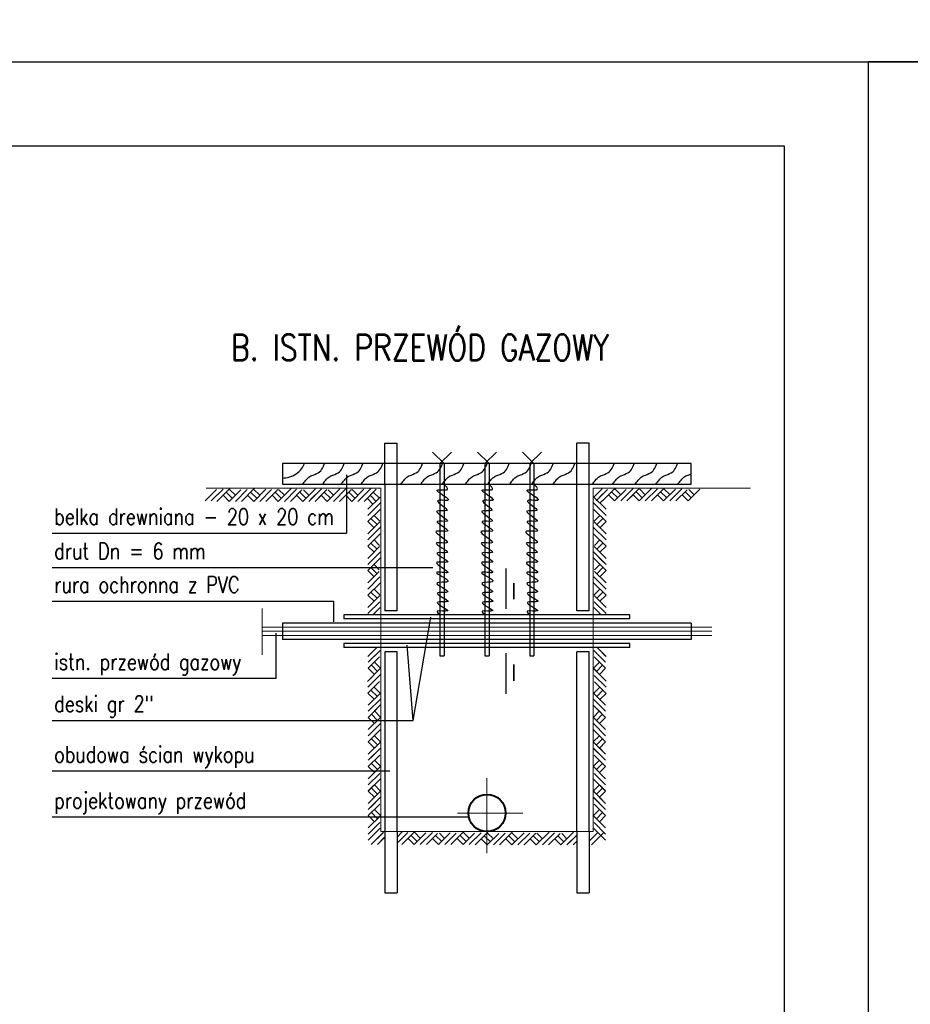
# Model space of a CAD drawing. Header units: millimetres. Extents: x -585 to 636, y -2124 to -85.
# Tile 7 of 19: x 115 to 221, y -791 to -674. Entities that reach past the tile are written whole.
import ezdxf

# ---------------------------------------------------------------- set-up
doc = ezdxf.new("R2010")
doc.units = ezdxf.units.MM
doc.header["$LTSCALE"] = 2
doc.linetypes.add('ACAD_ISO02W100', pattern=[15, 12, -3])
doc.linetypes.add('ACAD_ISO10W100', pattern=[18.5, 12, -3, 0.5, -3])
for name, color, linetype, lineweight in [('A-osie', 4, 'ACAD_ISO10W100', 20), ('linie pomocn', 2, 'Continuous', 30), ('linie przerywane', 6, 'ACAD_ISO02W100', 20), ('Proj Wodociąg', 5, 'Continuous', 40), ('TEREN', 3, 'Continuous', 15)]:
    doc.layers.add(name, color=color, linetype=linetype, lineweight=lineweight)
for name, color, linetype in [('AS-opis', 1, 'Continuous'), ('KRESKOWANIE', 7, 'Continuous'), ('Linie_tabeli', 7, 'Continuous'), ('Tytuł', 1, 'Continuous')]:
    doc.layers.add(name, color=color, linetype=linetype)
doc.styles.get("Standard").update_dxf_attribs({"font": 'simplex.shx', "width": 0.8})

msp = doc.modelspace()

# ---------------------------------------------------------------- linework, layer by layer
for points in [[(216.0076, -976.2637), (6.0076, -976.2637), (6.0076, -679.2637), (216.0076, -679.2637)], [(216.0076, -976.2637), (636.0076, -976.2637), (636.0076, -679.2637), (216.0076, -679.2637)], [(206.0076, -966.2637), (16.0076, -966.2637), (16.0076, -689.2637), (206.0076, -689.2637)]]:
    msp.add_lwpolyline(points, close=True)
at = {"layer": 'A-osie', "ltscale": 5}
for p, q in [((143.9303, -744.2431), (143.9303, -749.7637)), ((197.3903, -746.9529), (143.9303, -746.9529)), ((170.6603, -773.3343), (170.6603, -764.4147)), ((167.1388, -768.5584), (174.9246, -768.5584))]:
    msp.add_line(p, q, dxfattribs=at)
at = {"layer": 'A-osie', "linetype": 'ACAD_ISO02W100', "ltscale": 5}
for p, q in [((197.3903, -746.4669), (143.9303, -746.4669)), ((197.3903, -747.4389), (143.9303, -747.4389))]:
    msp.add_line(p, q, dxfattribs=at)
at = {"layer": 'KRESKOWANIE'}
for p, q in [((165.5573, -727.0269), (164.1827, -725.6523)), ((165.0713, -727.0269), (166.4459, -725.6523)), ((170.9033, -727.0269), (169.5287, -725.6523)), ((170.4173, -727.0269), (171.7919, -725.6523)), ((176.2493, -727.0269), (174.8747, -725.6523)), ((175.7633, -727.0269), (177.1379, -725.6523)), ((165.0713, -727.0269), (165.0713, -749.8689)), ((165.5573, -727.0269), (165.5573, -749.8689)), ((170.4173, -727.0269), (170.4173, -749.8689)), ((170.9033, -727.0269), (170.9033, -749.8689)), ((175.7633, -727.0269), (175.7633, -749.8689)), ((176.2493, -727.0269), (176.2493, -749.8689)), ((153.9391, -728.3515), (153.9391, -735.2933)), ((118.9542, -735.2933), (153.9391, -735.2933)), ((118.9542, -739.3818), (164.2081, -739.3818)), ((118.9542, -743.3705), (152.4045, -743.3705)), ((152.4045, -743.3705), (152.4045, -745.8427)), ((161.8927, -757.5475), (163.9853, -745.2761)), ((165.0713, -745.4949), (165.0713, -748.4109)), ((165.5573, -745.4949), (165.5573, -748.4109)), ((170.4173, -745.4949), (170.4173, -748.4109)), ((170.9033, -745.4949), (170.9033, -748.4109)), ((175.7633, -745.4949), (175.7633, -748.4109)), ((176.2493, -745.4949), (176.2493, -748.4109)), ((145.5735, -752.5381), (145.5735, -747.1912)), ((161.8927, -757.5475), (161.1641, -748.6247)), ((165.0713, -748.8969), (165.0713, -749.8689)), ((165.5573, -748.8969), (165.5573, -749.8689)), ((170.4173, -748.8969), (170.4173, -749.8689)), ((170.9033, -748.8969), (170.9033, -749.8689)), ((175.7633, -748.8969), (175.7633, -749.8689)), ((176.2493, -748.8969), (176.2493, -749.8689)), ((165.0713, -749.8689), (165.5573, -749.8689)), ((170.4173, -749.8689), (170.9033, -749.8689)), ((175.7633, -749.8689), (176.2493, -749.8689)), ((118.9542, -752.5381), (145.5735, -752.5381)), ((118.9542, -757.5475), (161.8927, -757.5475)), ((118.9542, -763.5473), (159.1051, -763.5473)), ((118.9542, -769.0272), (168.3636, -769.0272))]:
    msp.add_line(p, q, dxfattribs=at)
for points, knots in [([(146.3603, -728.7454), (146.6134, -728.7315), (147.1787, -728.6588), (147.9706, -728.2793), (148.6256, -727.7107), (148.8711, -727.2477), (148.9668, -727.0269)], [33.51738587, 33.51738587, 33.51738587, 33.51738587, 64.72442223, 104.29203217, 139.82073232, 169.34955077, 169.34955077, 169.34955077, 169.34955077]), ([(148.7456, -729.4569), (148.8741, -729.2978), (149.1073, -729.0117), (149.4783, -728.5873), (150.08, -728.3464), (150.7775, -728.0977), (151.1473, -727.5203), (151.2746, -727.1478), (151.3349, -727.0269)], [8.6174082, 8.6174082, 8.6174082, 8.6174082, 33.96372125, 54.24219234, 76.8804168, 113.03727686, 142.20558102, 158.98126437, 158.98126437, 158.98126437, 158.98126437]), ([(151.1062, -729.4569), (151.2346, -729.2978), (151.4678, -729.0117), (151.8389, -728.5873), (152.4405, -728.3464), (153.1381, -728.0977), (153.5078, -727.5203), (153.6352, -727.1478), (153.6954, -727.0269)], [8.6174082, 8.6174082, 8.6174082, 8.6174082, 33.96372125, 54.24219234, 76.8804168, 113.03727686, 142.20558102, 158.98126437, 158.98126437, 158.98126437, 158.98126437]), ([(153.3129, -729.4569), (153.4413, -729.2978), (153.6745, -729.0117), (154.0456, -728.5873), (154.6472, -728.3464), (155.3448, -728.0977), (155.7145, -727.5203), (155.8419, -727.1478), (155.9021, -727.0269)], [8.6174082, 8.6174082, 8.6174082, 8.6174082, 33.96372125, 54.24219234, 76.8804168, 113.03727686, 142.20558102, 158.98126437, 158.98126437, 158.98126437, 158.98126437]), ([(155.6772, -729.4569), (155.8056, -729.2978), (156.0389, -729.0117), (156.4099, -728.5873), (157.0115, -728.3464), (157.7091, -728.0977), (158.0788, -727.5203), (158.2062, -727.1478), (158.2664, -727.0269)], [8.6174082, 8.6174082, 8.6174082, 8.6174082, 33.96372125, 54.24219234, 76.8804168, 113.03727686, 142.20558102, 158.98126437, 158.98126437, 158.98126437, 158.98126437]), ([(160.4058, -729.4569), (160.5343, -729.2978), (160.7675, -729.0117), (161.1385, -728.5873), (161.7402, -728.3464), (162.4377, -728.0977), (162.8075, -727.5203), (162.9348, -727.1478), (162.9951, -727.0269)], [8.6174082, 8.6174082, 8.6174082, 8.6174082, 33.96372125, 54.24219234, 76.8804168, 113.03727686, 142.20558102, 158.98126437, 158.98126437, 158.98126437, 158.98126437]), ([(162.7702, -729.4569), (162.8986, -729.2978), (163.1318, -729.0117), (163.5028, -728.5873), (164.1045, -728.3464), (164.802, -728.0977), (165.1718, -727.5203), (165.2991, -727.1478), (165.3594, -727.0269)], [8.6174082, 8.6174082, 8.6174082, 8.6174082, 33.96372125, 54.24219234, 76.8804168, 113.03727686, 142.20558102, 158.98126437, 158.98126437, 158.98126437, 158.98126437]), ([(165.3236, -729.4569), (165.452, -729.2978), (165.6853, -729.0117), (166.0563, -728.5873), (166.6579, -728.3464), (167.3555, -728.0977), (167.7253, -727.5203), (167.8526, -727.1478), (167.9129, -727.0269)], [8.6174082, 8.6174082, 8.6174082, 8.6174082, 33.96372125, 54.24219234, 76.8804168, 113.03727686, 142.20558102, 158.98126437, 158.98126437, 158.98126437, 158.98126437]), ([(168.0795, -729.4569), (168.208, -729.2978), (168.4412, -729.0117), (168.8122, -728.5873), (169.4138, -728.3464), (170.1114, -728.0977), (170.4812, -727.5203), (170.6085, -727.1478), (170.6688, -727.0269)], [8.6174082, 8.6174082, 8.6174082, 8.6174082, 33.96372125, 54.24219234, 76.8804168, 113.03727686, 142.20558102, 158.98126437, 158.98126437, 158.98126437, 158.98126437]), ([(170.7276, -729.4569), (170.856, -729.2978), (171.0892, -729.0117), (171.4603, -728.5873), (172.0619, -728.3464), (172.7595, -728.0977), (173.1292, -727.5203), (173.2566, -727.1478), (173.3168, -727.0269)], [8.6174082, 8.6174082, 8.6174082, 8.6174082, 33.96372125, 54.24219234, 76.8804168, 113.03727686, 142.20558102, 158.98126437, 158.98126437, 158.98126437, 158.98126437]), ([(173.3441, -729.4569), (173.4725, -729.2978), (173.7058, -729.0117), (174.0768, -728.5873), (174.6784, -728.3464), (175.376, -728.0977), (175.7457, -727.5203), (175.8731, -727.1478), (175.9333, -727.0269)], [8.6174082, 8.6174082, 8.6174082, 8.6174082, 33.96372125, 54.24219234, 76.8804168, 113.03727686, 142.20558102, 158.98126437, 158.98126437, 158.98126437, 158.98126437]), ([(175.9606, -729.4569), (176.089, -729.2978), (176.3223, -729.0117), (176.6933, -728.5873), (177.2949, -728.3464), (177.9925, -728.0977), (178.3622, -727.5203), (178.4896, -727.1478), (178.5498, -727.0269)], [8.6174082, 8.6174082, 8.6174082, 8.6174082, 33.96372125, 54.24219234, 76.8804168, 113.03727686, 142.20558102, 158.98126437, 158.98126437, 158.98126437, 158.98126437]), ([(178.5141, -729.4569), (178.6425, -729.2978), (178.8757, -729.0117), (179.2467, -728.5873), (179.8484, -728.3464), (180.5459, -728.0977), (180.9157, -727.5203), (181.0431, -727.1478), (181.1033, -727.0269)], [8.6174082, 8.6174082, 8.6174082, 8.6174082, 33.96372125, 54.24219234, 76.8804168, 113.03727686, 142.20558102, 158.98126437, 158.98126437, 158.98126437, 158.98126437]), ([(183.1888, -729.4569), (183.3172, -729.2978), (183.5504, -729.0117), (183.9215, -728.5873), (184.5231, -728.3464), (185.2207, -728.0977), (185.5904, -727.5203), (185.7178, -727.1478), (185.778, -727.0269)], [8.6174082, 8.6174082, 8.6174082, 8.6174082, 33.96372125, 54.24219234, 76.8804168, 113.03727686, 142.20558102, 158.98126437, 158.98126437, 158.98126437, 158.98126437]), ([(185.5846, -729.4569), (185.713, -729.2978), (185.9463, -729.0117), (186.3173, -728.5873), (186.9189, -728.3464), (187.6165, -728.0977), (187.9863, -727.5203), (188.1136, -727.1478), (188.1739, -727.0269)], [8.6174082, 8.6174082, 8.6174082, 8.6174082, 33.96372125, 54.24219234, 76.8804168, 113.03727686, 142.20558102, 158.98126437, 158.98126437, 158.98126437, 158.98126437]), ([(188.2694, -729.4569), (188.3978, -729.2978), (188.6311, -729.0117), (189.0021, -728.5873), (189.6037, -728.3464), (190.3013, -728.0977), (190.671, -727.5203), (190.7984, -727.1478), (190.8586, -727.0269)], [8.6174082, 8.6174082, 8.6174082, 8.6174082, 33.96372125, 54.24219234, 76.8804168, 113.03727686, 142.20558102, 158.98126437, 158.98126437, 158.98126437, 158.98126437]), ([(190.7283, -729.4569), (190.8567, -729.2978), (191.09, -729.0117), (191.461, -728.5873), (192.0626, -728.3464), (192.7602, -728.0977), (193.1299, -727.5203), (193.2573, -727.1478), (193.3175, -727.0269)], [8.6174082, 8.6174082, 8.6174082, 8.6174082, 33.96372125, 54.24219234, 76.8804168, 113.03727686, 142.20558102, 158.98126437, 158.98126437, 158.98126437, 158.98126437]), ([(193.3448, -729.4569), (193.4732, -729.2978), (193.7065, -729.0117), (194.0775, -728.5873), (194.53, -728.4061), (194.8366, -728.2924), (194.9603, -728.2369)], [8.6174082, 8.6174082, 8.6174082, 8.6174082, 33.96372125, 54.24219234, 76.8804168, 93.43406182, 93.43406182, 93.43406182, 93.43406182]), ([(164.8528, -730.3801), (165.5729, -730.8476), (166.8644, -731.6861), (163.6484, -731.0524), (167.1036, -733.0017), (163.4354, -732.2832), (167.2149, -734.2548), (163.4941, -733.4942), (167.3381, -735.4639), (163.1245, -734.6221), (167.3758, -736.846), (163.2989, -736.0892), (167.2608, -737.952), (163.4305, -737.2925), (167.311, -739.1085), (163.2932, -738.373), (167.3623, -740.3935), (163.3142, -739.5552), (167.4027, -741.3375), (163.3788, -740.927), (167.276, -742.5817), (163.4678, -742.1154), (167.3309, -743.7463), (163.4509, -743.1587), (167.2463, -744.9179), (164.2855, -744.3313), (164.8989, -744.818), (165.1694, -745.0089)], [0, 0, 0, 0, 62.67295098, 112.40247717, 179.38667615, 229.1888628, 299.49453738, 349.22406356, 418.57443208, 476.12998098, 554.09406554, 608.54782187, 679.13030605, 730.48281104, 798.87922369, 853.33294209, 925.93466019, 980.29981296, 1051.12249279, 1106.2796544, 1174.03577796, 1225.66902893, 1292.13595011, 1345.15272135, 1411.36374653, 1462.64582523, 1490.78421661, 1490.78421661, 1490.78421661, 1490.78421661]), ([(170.1988, -730.3801), (170.9189, -730.8476), (172.2104, -731.6861), (168.9944, -731.0524), (172.4496, -733.0017), (168.7814, -732.2832), (172.5609, -734.2548), (168.8401, -733.4942), (172.6841, -735.4639), (168.4705, -734.6221), (172.7218, -736.846), (168.6449, -736.0892), (172.6068, -737.952), (168.7765, -737.2925), (172.657, -739.1085), (168.6392, -738.373), (172.7083, -740.3935), (168.6602, -739.5552), (172.7487, -741.3375), (168.7248, -740.927), (172.622, -742.5817), (168.8138, -742.1154), (172.6769, -743.7463), (168.7969, -743.1587), (172.5923, -744.9179), (169.6315, -744.3313), (170.2449, -744.818), (170.5154, -745.0089)], [0, 0, 0, 0, 62.67295098, 112.40247717, 179.38667615, 229.1888628, 299.49453738, 349.22406356, 418.57443208, 476.12998098, 554.09406554, 608.54782187, 679.13030605, 730.48281104, 798.87922369, 853.33294209, 925.93466019, 980.29981296, 1051.12249279, 1106.2796544, 1174.03577796, 1225.66902893, 1292.13595011, 1345.15272135, 1411.36374653, 1462.64582523, 1490.78421661, 1490.78421661, 1490.78421661, 1490.78421661]), ([(175.5448, -730.3801), (176.2649, -730.8476), (177.5564, -731.6861), (174.3404, -731.0524), (177.7956, -733.0017), (174.1274, -732.2832), (177.9069, -734.2548), (174.1861, -733.4942), (178.0301, -735.4639), (173.8165, -734.6221), (178.0678, -736.846), (173.9909, -736.0892), (177.9528, -737.952), (174.1225, -737.2925), (178.003, -739.1085), (173.9852, -738.373), (178.0543, -740.3935), (174.0062, -739.5552), (178.0947, -741.3375), (174.0708, -740.927), (177.968, -742.5817), (174.1598, -742.1154), (178.0229, -743.7463), (174.1429, -743.1587), (177.9383, -744.9179), (174.9775, -744.3313), (175.5909, -744.818), (175.8614, -745.0089)], [0, 0, 0, 0, 62.67295098, 112.40247717, 179.38667615, 229.1888628, 299.49453738, 349.22406356, 418.57443208, 476.12998098, 554.09406554, 608.54782187, 679.13030605, 730.48281104, 798.87922369, 853.33294209, 925.93466019, 980.29981296, 1051.12249279, 1106.2796544, 1174.03577796, 1225.66902893, 1292.13595011, 1345.15272135, 1411.36374653, 1462.64582523, 1490.78421661, 1490.78421661, 1490.78421661, 1490.78421661])]:
    msp.add_open_spline(points, degree=3, knots=knots, dxfattribs=at)
for points in [[(164.8528, -730.3801), (164.7479, -730.2576), (165.9567, -730.084), (165.5573, -729.4569)], [(170.1988, -730.3801), (170.0939, -730.2576), (171.3027, -730.084), (170.9033, -729.4569)], [(175.5448, -730.3801), (175.4399, -730.2576), (176.6487, -730.084), (176.2493, -729.4569)]]:
    msp.add_spline(points, degree=3, dxfattribs=at)
at = {"layer": 'linie pomocn'}
for p, q in [((158.5103, -727.0269), (158.5103, -724.5969)), ((158.5103, -724.5969), (159.9683, -724.5969)), ((159.9683, -727.0269), (159.9683, -724.5969)), ((181.3523, -727.0269), (181.3523, -724.5969)), ((182.8103, -724.5969), (181.3523, -724.5969)), ((182.8103, -727.0269), (182.8103, -724.5969)), ((158.5103, -729.4569), (158.5103, -744.5229)), ((159.9683, -744.5229), (159.9683, -729.4569)), ((181.3523, -744.5229), (181.3523, -729.4569)), ((182.8103, -744.5229), (182.8103, -729.4569)), ((172.8928, -739.4776), (172.8928, -744.3058)), ((187.6703, -745.0089), (153.6503, -745.0089)), ((153.6503, -745.0089), (153.6503, -745.4949)), ((159.9683, -744.5229), (158.5103, -744.5229)), ((182.8103, -744.5229), (181.3523, -744.5229)), ((187.6703, -745.4949), (187.6703, -745.0089)), ((194.9603, -745.9809), (146.3603, -745.9809)), ((146.3603, -745.9809), (146.3603, -747.9249)), ((187.6703, -745.4949), (153.6503, -745.4949)), ((194.9603, -745.9809), (194.9603, -747.9249)), ((194.9603, -747.9249), (146.3603, -747.9249)), ((187.6703, -748.4109), (153.6503, -748.4109)), ((153.6503, -748.4109), (153.6503, -748.8969)), ((187.6703, -748.8969), (153.6503, -748.8969)), ((187.6703, -748.8969), (187.6703, -748.4109)), ((158.5103, -749.3829), (158.5103, -756.6729)), ((159.9683, -749.3829), (158.5103, -749.3829)), ((159.9683, -756.6729), (159.9683, -749.3829)), ((172.8928, -749.5512), (172.8928, -754.3793)), ((181.3523, -756.6729), (181.3523, -749.3829)), ((182.8103, -749.3829), (181.3523, -749.3829)), ((182.8103, -756.6729), (182.8103, -749.3829)), ((158.5103, -756.6729), (158.5103, -770.7669)), ((159.9683, -770.7669), (159.9683, -756.6729)), ((181.3523, -770.7669), (181.3523, -756.6729)), ((182.8103, -770.7669), (182.8103, -756.6729))]:
    msp.add_line(p, q, dxfattribs=at)
msp.add_lwpolyline([(146.3603, -729.4569), (194.9603, -729.4569), (194.9603, -727.0269), (146.3603, -727.0269)], close=True, dxfattribs=at)
at = {"layer": 'linie przerywane', "lineweight": 30, "ltscale": 6}
for p, q in [((158.5103, -729.4569), (158.5103, -727.0269)), ((159.9683, -729.4569), (159.9683, -727.0269)), ((181.3523, -729.4569), (181.3523, -727.0269)), ((182.8103, -729.4569), (182.8103, -727.0269)), ((158.5103, -770.7669), (158.5103, -778.0569)), ((159.9683, -770.7669), (159.9683, -778.0569)), ((181.3523, -770.7669), (181.3523, -778.0569)), ((182.8103, -770.7669), (182.8103, -778.0569)), ((158.5103, -778.0569), (159.9683, -778.0569)), ((181.3523, -778.0569), (182.8103, -778.0569))]:
    msp.add_line(p, q, dxfattribs=at)
at = {"layer": 'Linie_tabeli'}
msp.add_lwpolyline([(6.0076, -679.2637), (426.0076, -679.2637), (426.0076, -382.2637), (6.0076, -382.2637)], close=True, dxfattribs=at)
at = {"layer": 'Proj Wodociąg'}
msp.add_circle((170.6603, -768.5584), 2.2085, dxfattribs=at)
at = {"layer": 'TEREN'}
for p, q in [((137.1398, -731.4638), (138.4884, -730.1151)), ((158.0243, -729.9429), (137.2847, -729.9429)), ((137.8688, -731.4638), (139.2775, -730.0551)), ((138.0625, -731.2701), (139.2775, -730.0551)), ((138.5485, -731.5131), (140.066, -729.9956)), ((140.0065, -731.5131), (141.3767, -730.1429)), ((140.7391, -730.7841), (140.0101, -730.0551)), ((140.7355, -731.5131), (142.1447, -730.1039)), ((141.4645, -731.5131), (142.9737, -730.0039)), ((143.6442, -730.7841), (142.9152, -730.0551)), ((142.9225, -731.5131), (144.3805, -730.0551)), ((143.6515, -731.5131), (145.0526, -730.112)), ((144.3805, -731.5131), (145.7803, -730.1133)), ((145.8385, -731.5131), (147.3583, -729.9933)), ((146.5645, -730.7841), (145.8845, -730.104)), ((146.5675, -731.5131), (148.0046, -730.076)), ((147.2965, -731.5131), (148.6545, -730.1551)), ((148.7545, -731.5131), (150.2607, -730.0069)), ((149.4825, -730.7841), (148.8578, -730.1593)), ((149.4835, -731.5131), (150.9748, -730.0218)), ((149.7265, -731.2701), (150.9415, -730.0551)), ((150.2125, -731.5131), (151.6047, -730.1209)), ((151.6705, -731.5131), (153.1432, -730.0404)), ((152.3995, -730.7841), (151.7574, -730.1419)), ((152.3995, -731.5131), (153.9164, -729.9961)), ((153.1285, -731.5131), (154.5545, -730.0871)), ((154.5865, -731.5131), (156.0346, -730.065)), ((155.3155, -730.7841), (154.6303, -730.0989)), ((155.3155, -731.5131), (156.8333, -729.9953)), ((156.0445, -731.5131), (157.5025, -730.0551)), ((158.0243, -770.7669), (158.0243, -729.9429)), ((183.2963, -770.7669), (183.2963, -729.9429)), ((183.2963, -729.9429), (201.9968, -729.9429)), ((183.2963, -731.0936), (184.3469, -730.043)), ((183.6552, -731.4638), (185.0088, -730.1101)), ((184.3842, -731.4638), (185.8722, -729.9758)), ((186.5712, -730.7348), (185.8216, -729.9852)), ((185.8422, -731.4638), (187.1997, -730.1056)), ((186.5712, -731.4638), (187.9799, -730.0551)), ((186.8142, -731.2208), (188.0348, -730.0001)), ((187.3002, -731.4638), (188.7317, -730.0322)), ((188.7582, -731.4638), (190.2657, -729.9563)), ((189.4872, -730.7348), (188.7947, -730.0423)), ((189.4872, -731.4638), (190.9339, -730.0171)), ((190.2162, -731.4638), (191.6871, -729.9929)), ((191.6742, -731.4638), (193.0687, -730.0693)), ((192.4354, -730.7348), (191.7064, -730.0058)), ((192.4032, -731.4638), (193.8458, -730.0211)), ((193.1322, -731.4638), (194.4669, -730.129)), ((194.5902, -731.4638), (195.9745, -730.0795)), ((195.2992, -730.7348), (194.6773, -730.1155)), ((138.5978, -731.4638), (139.4219, -730.6397)), ((140.0065, -731.5131), (139.2775, -730.7841)), ((140.371, -731.1486), (139.642, -730.4196)), ((142.9225, -731.5131), (142.1935, -730.7841)), ((143.287, -731.1486), (142.558, -730.4196)), ((145.8385, -731.5131), (145.1095, -730.7841)), ((146.203, -731.1486), (145.474, -730.4196)), ((148.7545, -731.5131), (148.0255, -730.7841)), ((149.119, -731.1486), (148.39, -730.4196)), ((150.2125, -731.5131), (151.0366, -730.689)), ((151.6705, -731.5131), (150.9415, -730.7841)), ((152.035, -731.1486), (151.306, -730.4196)), ((154.5865, -731.5131), (153.8575, -730.7841)), ((154.951, -731.1486), (154.222, -730.4196)), ((156.3959, -731.1431), (157.1249, -731.8721)), ((156.5011, -732.4537), (157.9591, -730.9957)), ((157.5025, -731.5131), (156.7735, -730.7841)), ((157.867, -731.1486), (157.138, -730.4196)), ((184.8195, -732.4537), (183.3615, -730.9957)), ((184.455, -730.6312), (183.726, -731.3602)), ((184.8195, -730.9957), (184.0905, -731.7247)), ((185.8422, -731.4638), (185.1132, -730.7348)), ((186.2067, -731.0993), (185.4777, -730.3703)), ((187.3002, -731.4638), (188.1243, -730.6397)), ((188.7582, -731.4638), (188.0292, -730.7348)), ((189.1227, -731.0993), (188.3937, -730.3703)), ((191.6742, -731.4638), (190.9452, -730.7348)), ((192.0387, -731.0993), (191.3097, -730.3703)), ((194.5902, -731.4638), (193.8612, -730.7348)), ((194.9547, -731.0993), (194.2257, -730.3703)), ((156.5011, -733.1827), (158.0189, -731.665)), ((156.5011, -733.9117), (157.9492, -732.4637)), ((184.8195, -733.1827), (183.3017, -731.665)), ((184.8195, -733.9117), (183.3714, -732.4637)), ((156.8656, -733.5472), (157.5946, -734.2762)), ((157.2301, -733.1827), (157.9153, -733.8679)), ((184.0905, -733.1827), (183.4053, -733.8679)), ((184.455, -733.5472), (183.726, -734.2762)), ((156.5011, -733.9117), (157.2301, -734.6407)), ((156.5011, -735.3697), (157.9271, -733.9437)), ((156.5011, -736.0987), (158.0181, -734.5818)), ((184.8195, -736.0987), (183.3025, -734.5818)), ((184.8195, -735.3697), (183.3935, -733.9437)), ((184.8195, -733.9117), (184.0905, -734.6407)), ((156.5011, -736.8277), (157.9738, -735.3551)), ((157.2301, -736.0987), (157.8723, -736.7409)), ((184.8195, -736.8277), (183.3468, -735.3551)), ((184.0905, -736.0987), (183.4483, -736.7409)), ((156.5011, -736.8277), (157.2301, -737.5567)), ((156.5011, -738.2857), (157.8933, -736.8935)), ((156.8656, -736.4632), (157.5946, -737.1922)), ((184.8195, -738.2857), (183.4273, -736.8935)), ((184.455, -736.4632), (183.726, -737.1922)), ((184.8195, -736.8277), (184.0905, -737.5567)), ((156.5011, -738.2857), (157.3252, -737.4616)), ((156.5011, -739.0147), (157.9924, -737.5234)), ((156.5011, -739.7437), (158.0073, -738.2375)), ((156.7441, -738.7717), (157.9591, -737.5567)), ((184.8195, -739.7437), (183.3133, -738.2375)), ((184.8195, -739.0147), (183.3282, -737.5234)), ((184.5765, -738.7717), (183.3615, -737.5567)), ((184.8195, -738.2857), (183.9954, -737.4616)), ((156.8656, -739.3792), (157.5946, -740.1082)), ((157.2301, -739.0157), (157.8549, -739.6404)), ((184.0905, -739.0157), (183.4657, -739.6404)), ((184.455, -739.3792), (183.726, -740.1082)), ((156.5011, -739.7437), (157.2301, -740.4727)), ((156.5011, -741.2017), (157.8591, -739.8437)), ((156.5011, -741.9307), (157.9382, -740.4937)), ((184.8195, -741.9307), (183.3824, -740.4937)), ((184.8195, -741.2017), (183.4615, -739.8437)), ((184.8195, -739.7437), (184.0905, -740.4727)), ((156.5011, -742.6597), (158.0209, -741.1399)), ((157.2301, -741.9337), (157.9102, -742.6137)), ((184.8195, -742.6597), (183.2997, -741.1399)), ((184.0905, -741.9337), (183.4104, -742.6137)), ((156.5011, -742.6597), (157.2301, -743.3887)), ((156.5011, -744.1177), (157.9009, -742.7179)), ((156.8656, -742.2952), (157.5946, -743.0242)), ((184.8195, -744.1177), (183.4197, -742.7179)), ((184.455, -742.2952), (183.726, -743.0242)), ((184.8195, -742.6597), (184.0905, -743.3887)), ((156.5011, -744.8467), (157.9022, -743.4456)), ((157.0679, -745.0089), (157.9591, -744.1177)), ((184.2527, -745.0089), (183.3615, -744.1177)), ((184.8195, -744.8467), (183.4184, -743.4456)), ((157.2301, -744.854), (157.3851, -745.0089)), ((183.417, -745.0089), (183.2963, -744.8883)), ((184.0905, -744.854), (183.9355, -745.0089)), ((156.5011, -749.9497), (157.5539, -748.8969)), ((184.8195, -749.9497), (183.7667, -748.8969)), ((156.5505, -749.9004), (157.3745, -749.0763)), ((156.5505, -750.6294), (157.9591, -749.2207)), ((156.5505, -751.3584), (157.8991, -750.0098)), ((156.7441, -750.4357), (157.9591, -749.2207)), ((184.5765, -750.4357), (183.3615, -749.2207)), ((184.7701, -750.6294), (183.3615, -749.2207)), ((184.7701, -751.3584), (183.4215, -750.0098)), ((184.7701, -749.9004), (183.9461, -749.0763)), ((156.915, -750.9939), (157.644, -751.7229)), ((157.2795, -750.6264), (158.0085, -751.3554)), ((184.0411, -750.6264), (183.3121, -751.3554)), ((184.4056, -750.9939), (183.6766, -751.7229)), ((156.4399, -752.9269), (158.0085, -751.3584)), ((156.5011, -753.5823), (158.0243, -752.0592)), ((156.5505, -751.3584), (157.2795, -752.0874)), ((184.8195, -752.8736), (183.3103, -751.3645)), ((184.2527, -752.2989), (183.3121, -751.3584)), ((184.8195, -753.6026), (183.4103, -752.1935)), ((184.7701, -751.3584), (184.0411, -752.0874)), ((156.5011, -754.3113), (157.8714, -752.9411)), ((157.2301, -753.5788), (157.9591, -754.3078)), ((184.0905, -753.599), (183.3615, -754.328)), ((184.8195, -754.3316), (183.4492, -752.9614)), ((156.5011, -754.3113), (157.2301, -755.0403)), ((156.5505, -755.7254), (158.0214, -754.2544)), ((156.8656, -753.9468), (157.5946, -754.6758)), ((184.7701, -755.7299), (183.2992, -754.259)), ((184.455, -753.9671), (183.726, -754.6961)), ((184.8195, -754.3316), (184.0905, -755.0606)), ((156.5505, -756.4544), (157.9971, -755.0077)), ((156.5505, -757.1834), (158.0579, -755.6759)), ((184.7701, -757.1879), (183.2627, -755.6804)), ((184.7701, -756.4589), (183.3235, -755.0122)), ((156.5505, -757.1904), (157.5539, -756.1869)), ((156.915, -756.8259), (157.644, -757.5549)), ((157.2795, -756.4292), (158.0085, -757.1582)), ((184.0411, -756.4292), (183.3121, -757.1582)), ((184.4056, -756.8259), (183.6766, -757.5549)), ((184.7701, -757.1904), (183.7667, -756.1869)), ((156.5505, -758.6484), (158.0214, -757.1775)), ((156.5505, -757.1904), (157.2795, -757.9194)), ((156.5505, -759.3774), (157.9971, -757.9307)), ((184.7701, -758.6484), (183.2992, -757.1775)), ((184.7701, -759.3774), (183.3235, -757.9307)), ((184.7701, -757.1904), (184.0411, -757.9194)), ((156.5505, -760.1064), (158.0579, -758.5989)), ((157.2795, -759.3774), (157.9719, -760.0699)), ((184.7701, -760.1064), (183.2627, -758.5989)), ((184.0411, -759.3774), (183.3487, -760.0699)), ((156.5505, -760.1064), (157.2795, -760.8354)), ((156.5505, -761.5644), (157.982, -760.1329)), ((156.915, -759.7419), (157.644, -760.4709)), ((184.7701, -761.5644), (183.3386, -760.1329)), ((184.4056, -759.7419), (183.6766, -760.4709)), ((184.7701, -760.1064), (184.0411, -760.8354)), ((156.5505, -761.5644), (157.3745, -760.7403)), ((156.5505, -762.2934), (157.9591, -760.8847)), ((156.5505, -763.0224), (157.9086, -761.6649)), ((156.7935, -762.0504), (158.0141, -760.8297)), ((184.5271, -762.0504), (183.3065, -760.8297)), ((184.7701, -762.2934), (183.3615, -760.8847)), ((184.7701, -763.0224), (183.412, -761.6649)), ((184.7701, -761.5644), (183.9461, -760.7403)), ((156.5505, -764.4804), (158.0384, -762.9924)), ((156.5505, -763.0224), (157.2795, -763.7514)), ((156.915, -762.6579), (157.644, -763.3869)), ((157.2795, -762.2934), (158.029, -763.0429)), ((184.7701, -764.4804), (183.2822, -762.9924)), ((184.0411, -762.2934), (183.2916, -763.0429)), ((184.4056, -762.6579), (183.6766, -763.3869)), ((184.7701, -763.0224), (184.0411, -763.7514)), ((156.5505, -765.2094), (157.9041, -763.8558)), ((184.7701, -765.2094), (183.4165, -763.8558)), ((156.5505, -765.947), (158.0579, -764.4395)), ((156.5505, -765.9384), (157.9712, -764.5176)), ((157.2795, -765.218), (157.9719, -765.9105)), ((184.7701, -765.947), (183.2627, -764.4395)), ((184.0411, -765.218), (183.3487, -765.9105)), ((184.7701, -765.9384), (183.3494, -764.5176)), ((156.5505, -765.947), (157.2795, -766.676)), ((156.5505, -767.405), (157.982, -765.9735)), ((156.915, -765.5825), (157.644, -766.3115)), ((184.7701, -767.405), (183.3386, -765.9735)), ((184.4056, -765.5825), (183.6766, -766.3115)), ((184.7701, -765.947), (184.0411, -766.676)), ((156.5505, -767.405), (157.3745, -766.5809)), ((156.5505, -768.134), (157.9591, -766.7253)), ((156.5505, -768.863), (157.9086, -767.5055)), ((156.7935, -767.891), (158.0141, -766.6703)), ((184.5271, -767.891), (183.3065, -766.6703)), ((184.7701, -768.134), (183.3615, -766.7253)), ((184.7701, -768.863), (183.412, -767.5055)), ((184.7701, -767.405), (183.9461, -766.5809)), ((156.5505, -770.321), (158.0384, -768.833)), ((156.5505, -768.863), (157.2795, -769.592)), ((156.915, -768.4985), (157.644, -769.2275)), ((157.2795, -768.134), (158.029, -768.8836)), ((184.7701, -770.321), (183.2822, -768.833)), ((184.0411, -768.134), (183.2916, -768.8836)), ((184.4056, -768.4985), (183.6766, -769.2275)), ((184.7701, -768.863), (184.0411, -769.592)), ((156.5505, -771.05), (157.9041, -769.6964)), ((184.7701, -771.05), (183.4165, -769.6964)), ((156.5505, -771.779), (157.9712, -770.3583)), ((156.8968, -772.3064), (158.3055, -770.8977)), ((157.1398, -772.0634), (158.3604, -770.8427)), ((158.5103, -770.7669), (158.0243, -770.7669)), ((158.5103, -770.7669), (158.0243, -770.7669)), ((158.5103, -770.7669), (182.8103, -770.7669)), ((159.9683, -771.4219), (160.5912, -770.7989)), ((159.9683, -772.1509), (161.2595, -770.8597)), ((160.5418, -772.3064), (162.0127, -770.8355)), ((162.3643, -771.9419), (161.6353, -771.2129)), ((161.9998, -772.3064), (163.3943, -770.9119)), ((162.761, -771.5774), (162.032, -770.8484)), ((162.7288, -772.3064), (164.1714, -770.8637)), ((163.4578, -772.3064), (164.7925, -770.9717)), ((165.2803, -771.9419), (164.5513, -771.2129)), ((164.9158, -772.3064), (166.3, -770.9221)), ((165.6247, -771.5774), (165.0029, -770.9582)), ((165.6448, -772.3064), (166.9819, -770.9692)), ((166.3738, -772.3064), (167.8318, -770.8484)), ((168.1963, -771.9419), (167.4673, -771.2129)), ((167.8318, -772.3064), (169.1804, -770.9578)), ((168.5637, -771.5774), (167.8347, -770.8484)), ((168.5608, -772.3064), (169.9695, -770.8977)), ((168.7545, -772.1127), (169.9695, -770.8977)), ((169.2405, -772.3557), (170.758, -770.8382)), ((170.6985, -772.3557), (172.0687, -770.9855)), ((171.431, -771.6267), (170.702, -770.8977)), ((171.4275, -772.3557), (172.8366, -770.9465)), ((172.1565, -772.3557), (173.6656, -770.8465)), ((174.3362, -771.6267), (173.6072, -770.8977)), ((173.6145, -772.3557), (175.0725, -770.8977)), ((174.3435, -772.3557), (175.7445, -770.9546)), ((175.0725, -772.3557), (176.4722, -770.9559)), ((176.5305, -772.3557), (178.0503, -770.8359)), ((177.2564, -771.6267), (176.5764, -770.9467)), ((177.2595, -772.3557), (178.6965, -770.9186)), ((177.9885, -772.3557), (179.3464, -770.9977)), ((179.4465, -772.3557), (180.9526, -770.8495)), ((180.1745, -771.6267), (179.5498, -771.002)), ((180.1755, -772.3557), (181.3523, -771.1789)), ((180.4185, -772.1127), (181.3523, -771.1789)), ((182.8103, -770.7669), (183.2963, -770.7669)), ((182.8103, -771.9079), (183.8351, -770.883)), ((183.0915, -772.3557), (184.6084, -770.8388)), ((184.7701, -771.779), (183.3494, -770.3583)), ((157.6258, -772.3064), (158.5103, -771.4219)), ((157.6258, -772.3064), (158.4499, -771.4823)), ((161.9998, -772.3064), (161.2708, -771.5774)), ((164.9158, -772.3064), (164.1868, -771.5774)), ((167.8318, -772.3064), (167.1028, -771.5774)), ((169.2898, -772.3064), (170.1139, -771.4823)), ((170.6985, -772.3557), (169.9695, -771.6267)), ((171.063, -771.9912), (170.334, -771.2622)), ((173.6145, -772.3557), (172.8855, -771.6267)), ((173.979, -771.9912), (173.25, -771.2622)), ((176.5305, -772.3557), (175.8015, -771.6267)), ((176.895, -771.9912), (176.166, -771.2622)), ((179.4465, -772.3557), (178.7175, -771.6267)), ((179.811, -771.9912), (179.082, -771.2622)), ((180.9045, -772.3557), (181.3523, -771.9079)), ((180.9045, -772.3557), (181.3523, -771.9079))]:
    msp.add_line(p, q, dxfattribs=at)

# ---------------------------------------------------------------- texts
at = {"layer": 'AS-opis', "width": 0.8}
for s, p in [('belka drewniana - 20 x 20 cm', (119.2007, -734.2949)), ('drut Dn = 6 mm', (119.2007, -738.3833)), ('rura ochronna z PVC', (119.2007, -742.3721)), ('istn. przewód gazowy', (119.2007, -751.5397)), ('deski gr 2"', (119.2007, -756.5491)), ('obudowa ścian wykopu', (119.2007, -762.5489)), ('projektowany przewód', (119.2007, -768.0287))]:
    msp.add_text(s, height=1.92456, dxfattribs=at).set_placement(p)
at = {"layer": 'AS-opis'}
for p in [(173.5401, -743.1493), (173.5401, -752.8462)]:
    msp.add_text('I', height=1.9246, dxfattribs=at).set_placement(p)
at = {"layer": 'Tytuł', "width": 0.8}
msp.add_text('B. ISTN. PRZEWÓD GAZOWY', height=3.079296, dxfattribs=at).set_placement((140.2219, -714.7656))

doc.saveas('drawing.dxf')
